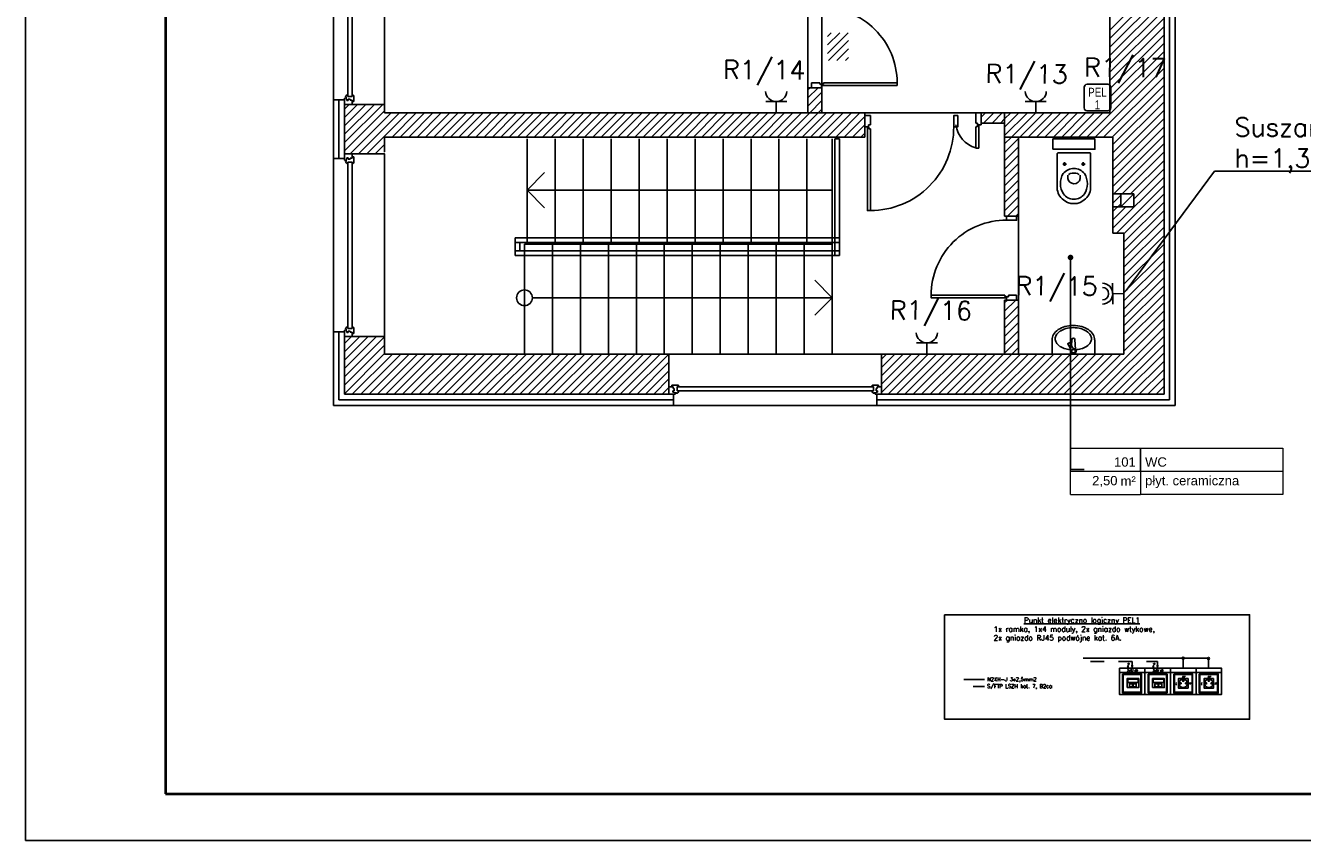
# Model space of a CAD drawing. Header units: millimetres. Extents: x 22250 to 51280, y -5012 to 7692.
# Tile 6 of 183: x 30760 to 32130, y -1898 to -1024. Entities that reach past the tile are written whole.
import ezdxf
from ezdxf import colors
from ezdxf.entities.mleader import LeaderData, LeaderLine
from ezdxf.enums import TextEntityAlignment as Align
from ezdxf.math import Vec2, Vec3

# ---------------------------------------------------------------- set-up
doc = ezdxf.new("R2010")
doc.units = ezdxf.units.MM
doc.linetypes.add('ACAD_ISO03W100', pattern=[30, 12, -18])
for name, color, linetype in [('E-Gniazda', 7, 'Continuous'), ('E_Gniazda', 1, 'Continuous'), ('E_podklad', 252, 'Continuous'), ('IE_gniazda_PEL', 94, 'Continuous')]:
    doc.layers.add(name, color=color, linetype=linetype)
doc.layers.add('E_Obwody', color=3, linetype='Continuous', lineweight=13)
doc.styles.add('ARIAL', font='arial.ttf')
doc.styles.add('el', font='simplex.shx', dxfattribs={"width": 0.75, "oblique": 15})
doc.styles.get("Standard").update_dxf_attribs({"font": 'arial.ttf'})
doc.linetypes.add('BATTING', pattern='A,0.0001,-0.1,[134,ltypeshp.shx,S=0.1,R=0,X=-0.1,Y=0],-0.2,[134,ltypeshp.shx,S=0.1,R=180,X=0.1,Y=0],-0.1', length=0.4001)

# ---------------------------------------------------------------- blocks, each defined once
blk = doc.blocks.new('_Dot')
at = {"color": 0, "linetype": 'ByBlock', "lineweight": -2}
blk.add_line((-0.5, 0), (-1, 0), dxfattribs=at)
at = {"color": 0, "linetype": 'ByBlock', "const_width": 0.5}
blk.add_lwpolyline([(-0.25, 0, 1), (0.25, 0, 1)], format="xyb", close=True, dxfattribs=at)
blk = doc.blocks.new('*U197')
at = {"lineweight": 5}
for p, q in [((-75, -25), (-75, 25)), ((-75, 25), (0, 25)), ((0, 0), (0, 25)), ((0, 25), (152.7, 25)), ((152.7, 25), (152.7, -25)), ((-75, -25), (0, -25)), ((152.7, -25), (0, -25))]:
    blk.add_line(p, q, dxfattribs=at)
at = {"lineweight": 5, "ltscale": 18.5}
for p, q in [((0, 25), (0, -25)), ((-75, 0), (152.7, 0))]:
    blk.add_line(p, q, dxfattribs=at)
at = {"lineweight": 5, "ltscale": 18.5, "insert": (-5, -10.4), "char_height": 10, "attachment_point": 6, "style": 'ARIAL'}
blk.add_mtext('\\A1;m²', dxfattribs=at)
at = {"lineweight": 5, "style": 'ARIAL'}
blk.add_attdef('1NR', text='', height=10, dxfattribs=at).set_placement((-5, 5), align=Align.RIGHT)
blk.add_attdef('2POM', (5, 5), '', height=10, dxfattribs=at)
blk.add_attdef('4PL2', text='', height=10, dxfattribs=at).set_placement((-24.6, -5), align=Align.TOP_RIGHT)
blk.add_attdef('3POS', text='', height=10, dxfattribs=at).set_placement((5, -5), align=Align.TOP_LEFT)
blk = doc.blocks.new('*U965')
blk.add_lwpolyline([(-42, 0), (0, 0), (0, 42), (-42, 42)], close=True)
at = {"lineweight": 40}
blk.add_lwpolyline([(-39, 1), (-1, 1), (-1, 41), (-39, 41)], close=True, dxfattribs=at)
blk = doc.blocks.new('PEL 1')
at = {"lineweight": 25}
blk.add_lwpolyline([(-17.5, 45), (17.5, 45, -0.414214), (22.5, 40), (22.5, 5, -0.414214), (17.5, 0), (-17.5, 0, -0.414214), (-22.5, 5), (-22.5, 40, -0.414214)], format="xyb", close=True, dxfattribs=at)
at = {"style": 'ARIAL', "width": 0.8}
for s, p in [('PEL', (0, 24.1)), ('1', (0, 2.8))]:
    blk.add_text(s, height=15, dxfattribs=at).set_placement(p, align=Align.CENTER)
blk = doc.blocks.new('el - gn data')
for points in [[(0, 247), (242, 247), (242, 207), (0, 207)], [(0, 207), (0, 0), (242, 0), (242, 207)], [(31, 193), (31, 14), (210, 14), (210, 193)], [(37, 187), (37, 20), (204, 20), (204, 187)]]:
    blk.add_lwpolyline(points, close=True)
at = {"color": 10}
blk.add_lwpolyline([(166, 149), (166, 59), (76, 59), (76, 149)], close=True, dxfattribs=at)
for centre, radius in [((121, 104), 39.8), ((121, 129), 6.12), ((96, 105), 5.36), ((147, 105), 5.36)]:
    blk.add_circle(centre, radius, dxfattribs=at)
at = {"color": 3, "style": 'el', "oblique": 15, "width": 0.85}
for s, p in [('PE', (123, 164)), ('L', (53, 104)), ('N', (182, 104))]:
    blk.add_text(s, height=20, rotation=359.9975, dxfattribs=at).set_placement(p, align=Align.MIDDLE_CENTER)
blk = doc.blocks.new('el - gn 2x RJ45')
for points in [[(0, 247), (242, 247), (242, 207), (0, 207)], [(0, 207), (0, 0), (242, 0), (242, 207)], [(31, 193), (31, 14), (210, 14), (210, 193)], [(37, 187), (37, 20), (204, 20), (204, 187)], [(73, 64), (183, 64), (183, 149), (73, 149)], [(79, 113), (79, 143), (178, 143), (178, 113)], [(125, 74), (125, 100), (95, 100), (95, 74), (102, 74), (102, 70), (118, 70), (118, 74)], [(160, 74), (160, 100), (130, 100), (130, 74), (137, 74), (137, 70), (153, 70), (153, 74)]]:
    blk.add_lwpolyline(points, close=True)
at = {"color": 3, "style": 'el', "oblique": 15, "width": 0.85}
blk.add_text('2xRJ 45', height=20, rotation=359.9975, dxfattribs=at).set_placement((121, 227), align=Align.MIDDLE_CENTER)
blk = doc.blocks.new('el - puszka')
at = {"ltscale": 50}
blk.add_hatch(color=256, dxfattribs=at).paths.add_polyline_path([(4.6, 0, 1), (-4.6, 0, 1)])
blk.add_circle((0, 0), 4.59, dxfattribs=at)
blk = doc.blocks.new('el - ilosc torow')
at = {"ltscale": 2}
blk.add_line((-4.8, 0), (4.8, 0), dxfattribs=at)
at = {"ltscale": 3, "style": 'el', "oblique": 15, "width": 0.85}
blk.add_attdef('ILOSC_TOROW', (-14.4, 7.3), '', height=15, dxfattribs=at)

msp = doc.modelspace()

# ---------------------------------------------------------------- linework, layer by layer
at = {"layer": 'E_Gniazda'}
for p, q in [((31554.4, -1105.5), (31576.9, -1105.5)), ((31565.6, -1117.6), (31565.6, -1105.5)), ((31832.8, -1105.5), (31855.3, -1105.5)), ((31844, -1117.6), (31844, -1105.5)), ((31926.6, -1322.9), (31926.5, -1300.4)), ((31938.6, -1311.6), (31926.5, -1311.7)), ((31716, -1364.5), (31738.5, -1364.5)), ((31727.2, -1376.6), (31727.2, -1364.5)), ((31894.9, -1702.9), (32029.3, -1702.9)), ((32002.2, -1713.7), (32002.2, -1702.8)), ((32029.4, -1713.7), (32029.4, -1702.9)), ((31766.7, -1725.6), (31788.9, -1725.6))]:
    msp.add_line(p, q, dxfattribs=at)
at = {"layer": 'E_Gniazda', "linetype": 'ACAD_ISO03W100'}
msp.add_line((31788.9, -1733.1), (31766.7, -1733.1), dxfattribs=at)
at = {"layer": 'E_Gniazda', "ltscale": 3}
msp.add_lwpolyline([(31746.3, -1656.2), (32073.3, -1656.2), (32073.3, -1768.4), (31746.3, -1768.4)], close=True, dxfattribs=at)
at = {"layer": 'E_Gniazda', "linetype": 'ACAD_ISO03W100'}
for points in [[(31974.7, -1713.7), (31974.7, -1706.5), (31894.9, -1706.5)], [(31947.3, -1713.7), (31947.3, -1706.5), (31894.9, -1706.5)]]:
    msp.add_lwpolyline(points, dxfattribs=at)
at = {"layer": 'E_Gniazda'}
for centre, radius, start, end in [((31565.6, -1094.3), 11.3, 181.3915, 358.6085), ((31844, -1094.3), 11.3, 181.3915, 358.6085), ((31915.3, -1311.7), 11.3, 271.6428, 88.8602), ((31915.3, -1311.7), 6.75, 271.6428, 88.8602), ((31727.2, -1353.3), 11.3, 181.3915, 358.6085)]:
    msp.add_arc(centre, radius, start, end, dxfattribs=at)
at = {"layer": 'E_podklad', "linetype": 'BATTING', "ltscale": 14}
for p, q in [((31987.6, -1425.6), (31987.6, 71.4)), ((31096.6, -1103.6), (31096.6, -1166.6)), ((31096.6, -1352.6), (31096.6, -1425.6)), ((31096.6, -1425.6), (31455.6, -1425.6)), ((31673.6, -1425.6), (31987.6, -1425.6))]:
    msp.add_line(p, q, dxfattribs=at)
at = {"layer": 'E_podklad', "ltscale": 2}
for p, q in [((31993.6, -1431.6), (31993.6, 71.4)), ((31981.6, -1145.6), (31981.6, 59.4)), ((31614.6, -854.6), (31614.6, -1117.6)), ((31923.6, -858.6), (31923.6, -1117.6)), ((31923.6, -1117.6), (31923.6, -858.6)), ((31145.6, -1117.6), (31145.6, -869.6)), ((31599.6, -869.6), (31599.6, -1117.6)), ((31090.6, -886.6), (31090.6, -1103.6)), ((31145.6, -1108.6), (31145.6, -881.6)), ((31599.6, -1090.6), (31599.6, -1117.6)), ((31599.6, -1090.6), (31614.6, -1090.6)), ((31614.6, -1090.6), (31614.6, -1117.6)), ((31102.6, -1103.6), (31090.6, -1103.6)), ((31090.6, -1103.6), (31090.6, -1166.6)), ((31145.6, -1108.6), (31102.6, -1108.6)), ((31102.6, -1108.6), (31102.6, -1161.6)), ((31145.6, -1108.6), (31145.6, -1117.6)), ((31145.6, -1117.6), (31660.6, -1117.6)), ((31599.6, -1117.6), (31145.6, -1117.6)), ((31614.6, -1117.6), (31923.6, -1117.6)), ((31660.6, -1143.6), (31660.6, -1117.6)), ((31785.6, -1117.6), (31810.6, -1117.6)), ((31810.6, -1117.6), (31923.6, -1117.6)), ((31810.6, -1143.6), (31810.6, -1117.6)), ((31785.6, -1128.6), (31810.6, -1128.6)), ((31145.6, -1143.6), (31145.6, -1159.6)), ((31145.6, -1143.6), (31660.6, -1143.6)), ((31298.6, -1145.6), (31298.6, -1258.6)), ((31328.6, -1145.6), (31328.6, -1258.6)), ((31358.6, -1145.6), (31358.6, -1258.6)), ((31388.6, -1145.6), (31388.6, -1258.6)), ((31418.6, -1145.6), (31418.6, -1258.6)), ((31448.6, -1145.6), (31448.6, -1258.6)), ((31478.6, -1145.6), (31478.6, -1258.6)), ((31508.6, -1145.6), (31508.6, -1258.6)), ((31538.6, -1145.6), (31538.6, -1258.6)), ((31568.6, -1145.6), (31568.6, -1258.6)), ((31598.6, -1145.6), (31598.6, -1258.6)), ((31625.6, -1145.6), (31625.6, -1376.6)), ((31633.6, -1145.6), (31628.6, -1145.6)), ((31628.6, -1145.6), (31628.6, -1270.6)), ((31633.6, -1270.6), (31633.6, -1145.6)), ((31810.6, -1143.6), (31810.6, -1228.6)), ((31810.6, -1143.6), (31926.6, -1143.6)), ((31825.6, -1143.6), (31825.6, -1228.6)), ((31825.6, -1143.6), (31926.6, -1143.6)), ((31825.6, -1318.6), (31825.6, -1143.6)), ((31926.6, -1143.6), (31926.6, -1246.6)), ((31926.6, -1143.6), (31926.6, -1246.6)), ((31981.6, -1145.6), (31981.6, -1419.6)), ((31145.6, -1161.6), (31102.6, -1161.6)), ((31145.6, -1161.6), (31145.6, -1357.6)), ((31102.6, -1166.6), (31090.6, -1166.6)), ((31090.6, -1166.6), (31090.6, -1352.6)), ((31810.6, -1228.6), (31825.6, -1228.6)), ((31633.6, -1251.6), (31285.6, -1251.6)), ((31285.6, -1251.6), (31285.6, -1256.6)), ((31290.6, -1256.6), (31285.6, -1256.6)), ((31285.6, -1256.6), (31285.6, -1265.6)), ((31285.6, -1256.6), (31633.6, -1256.6)), ((31290.6, -1265.6), (31290.6, -1256.6)), ((31295.6, -1258.6), (31295.6, -1376.6)), ((31625.6, -1258.6), (31295.6, -1258.6)), ((31325.6, -1258.6), (31325.6, -1376.6)), ((31325.6, -1258.6), (31325.6, -1376.6)), ((31355.6, -1258.6), (31355.6, -1376.6)), ((31385.6, -1258.6), (31385.6, -1376.6)), ((31415.6, -1258.6), (31415.6, -1376.6)), ((31445.6, -1258.6), (31445.6, -1376.6)), ((31475.6, -1258.6), (31475.6, -1376.6)), ((31505.6, -1258.6), (31505.6, -1376.6)), ((31535.6, -1258.6), (31535.6, -1376.6)), ((31565.6, -1258.6), (31565.6, -1376.6)), ((31595.6, -1258.6), (31595.6, -1376.6)), ((31633.6, -1256.6), (31633.6, -1251.6)), ((31938.6, -1246.6), (31926.6, -1246.6)), ((31926.6, -1246.6), (31938.6, -1246.6)), ((31938.6, -1246.6), (31938.6, -1376.6)), ((31938.6, -1246.6), (31938.6, -1376.6)), ((31285.6, -1265.6), (31290.6, -1265.6)), ((31633.6, -1265.6), (31285.6, -1265.6)), ((31285.6, -1265.6), (31285.6, -1270.6)), ((31285.6, -1270.6), (31633.6, -1270.6)), ((31628.6, -1270.6), (31633.6, -1270.6)), ((31633.6, -1270.6), (31633.6, -1265.6)), ((31810.6, -1318.6), (31810.6, -1376.6)), ((31810.6, -1318.6), (31825.6, -1318.6)), ((31825.6, -1318.6), (31825.6, -1376.6)), ((31825.6, -1376.6), (31825.6, -1318.6)), ((31102.6, -1352.6), (31090.6, -1352.6)), ((31090.6, -1352.6), (31090.6, -1431.6)), ((31145.6, -1357.6), (31102.6, -1357.6)), ((31102.6, -1357.6), (31102.6, -1419.6)), ((31145.6, -1357.6), (31145.6, -1376.6)), ((31145.6, -1376.6), (31450.6, -1376.6)), ((31450.6, -1376.6), (31450.6, -1419.6)), ((31450.6, -1376.6), (31678.6, -1376.6)), ((31678.6, -1376.6), (31938.6, -1376.6)), ((31678.6, -1376.6), (31678.6, -1419.6)), ((31938.6, -1376.6), (31825.6, -1376.6)), ((31102.6, -1419.6), (31450.6, -1419.6)), ((31455.6, -1419.6), (31455.6, -1431.6)), ((31673.6, -1419.6), (31673.6, -1431.6)), ((31678.6, -1419.6), (31981.6, -1419.6)), ((31090.6, -1431.6), (31455.6, -1431.6)), ((31455.6, -1431.6), (31673.6, -1431.6)), ((31673.6, -1431.6), (31993.6, -1431.6))]:
    msp.add_line(p, q, dxfattribs=at)
at = {"layer": 'E_podklad', "linetype": 'Continuous'}
for p, q in [((31923.6, -1029), (31981.6, -971)), ((31923.6, -1038), (31981.6, -980)), ((31923.6, -1047), (31981.6, -989)), ((31923.6, -1056), (31981.6, -998)), ((31923.6, -1064.9), (31981.6, -1006.9)), ((31923.6, -1073.9), (31981.6, -1015.9)), ((31923.6, -1082.9), (31981.6, -1024.9)), ((31620.5, -1035.8), (31624.7, -1031.6)), ((31620.5, -1044.8), (31633.7, -1031.6)), ((31620.5, -1053.8), (31642.7, -1031.6)), ((31621.8, -1061.4), (31643.1, -1040.1)), ((31923.6, -1091.9), (31981.6, -1033.9)), ((31630.8, -1061.4), (31643.1, -1049.1)), ((31923.6, -1100.9), (31981.6, -1042.9)), ((31923.6, -1109.8), (31981.6, -1051.8)), ((31639.8, -1061.4), (31643.1, -1058.1)), ((31898.8, -1143.6), (31981.6, -1060.8)), ((31907.8, -1143.6), (31981.6, -1069.8)), ((31916.8, -1143.6), (31981.6, -1078.8)), ((31599.6, -1092.6), (31601.6, -1090.6)), ((31599.6, -1101.6), (31610.6, -1090.6)), ((31599.6, -1110.5), (31614.6, -1095.5)), ((31925.8, -1143.6), (31981.6, -1087.8)), ((31102.6, -1113.6), (31107.6, -1108.6)), ((31102.6, -1122.6), (31116.6, -1108.6)), ((31102.6, -1131.6), (31125.6, -1108.6)), ((31102.6, -1140.6), (31134.6, -1108.6)), ((31102.6, -1149.6), (31143.6, -1108.6)), ((31601.5, -1117.6), (31614.6, -1104.5)), ((31926.6, -1151.7), (31981.6, -1096.7)), ((31926.6, -1160.7), (31981.6, -1105.7)), ((31102.6, -1158.5), (31145.6, -1115.5)), ((31108.5, -1161.6), (31152.5, -1117.6)), ((31117.5, -1161.6), (31161.5, -1117.6)), ((31126.5, -1161.6), (31170.5, -1117.6)), ((31153.5, -1143.6), (31179.5, -1117.6)), ((31162.4, -1143.6), (31188.4, -1117.6)), ((31171.4, -1143.6), (31197.4, -1117.6)), ((31180.4, -1143.6), (31206.4, -1117.6)), ((31189.4, -1143.6), (31215.4, -1117.6)), ((31198.4, -1143.6), (31224.4, -1117.6)), ((31207.3, -1143.6), (31233.3, -1117.6)), ((31216.3, -1143.6), (31242.3, -1117.6)), ((31225.3, -1143.6), (31251.3, -1117.6)), ((31234.3, -1143.6), (31260.3, -1117.6)), ((31243.3, -1143.6), (31269.3, -1117.6)), ((31252.2, -1143.6), (31278.2, -1117.6)), ((31261.2, -1143.6), (31287.2, -1117.6)), ((31270.2, -1143.6), (31296.2, -1117.6)), ((31279.2, -1143.6), (31305.2, -1117.6)), ((31288.2, -1143.6), (31314.2, -1117.6)), ((31297.1, -1143.6), (31323.1, -1117.6)), ((31306.1, -1143.6), (31332.1, -1117.6)), ((31315.1, -1143.6), (31341.1, -1117.6)), ((31324.1, -1143.6), (31350.1, -1117.6)), ((31333.1, -1143.6), (31359.1, -1117.6)), ((31342, -1143.6), (31368, -1117.6)), ((31351, -1143.6), (31377, -1117.6)), ((31360, -1143.6), (31386, -1117.6)), ((31369, -1143.6), (31395, -1117.6)), ((31378, -1143.6), (31404, -1117.6)), ((31386.9, -1143.6), (31412.9, -1117.6)), ((31395.9, -1143.6), (31421.9, -1117.6)), ((31404.9, -1143.6), (31430.9, -1117.6)), ((31413.9, -1143.6), (31439.9, -1117.6)), ((31422.9, -1143.6), (31448.9, -1117.6)), ((31431.8, -1143.6), (31457.8, -1117.6)), ((31440.8, -1143.6), (31466.8, -1117.6)), ((31449.8, -1143.6), (31475.8, -1117.6)), ((31458.8, -1143.6), (31484.8, -1117.6)), ((31467.8, -1143.6), (31493.8, -1117.6)), ((31476.8, -1143.6), (31502.8, -1117.6)), ((31485.7, -1143.6), (31511.7, -1117.6)), ((31494.7, -1143.6), (31520.7, -1117.6)), ((31503.7, -1143.6), (31529.7, -1117.6)), ((31512.7, -1143.6), (31538.7, -1117.6)), ((31521.7, -1143.6), (31547.7, -1117.6)), ((31530.6, -1143.6), (31556.6, -1117.6)), ((31539.6, -1143.6), (31565.6, -1117.6)), ((31548.6, -1143.6), (31574.6, -1117.6)), ((31557.6, -1143.6), (31583.6, -1117.6)), ((31566.6, -1143.6), (31592.6, -1117.6)), ((31575.5, -1143.6), (31601.5, -1117.6)), ((31584.5, -1143.6), (31610.5, -1117.6)), ((31593.5, -1143.6), (31619.5, -1117.6)), ((31602.5, -1143.6), (31628.5, -1117.6)), ((31610.5, -1117.6), (31614.6, -1113.5)), ((31611.5, -1143.6), (31637.5, -1117.6)), ((31620.4, -1143.6), (31646.4, -1117.6)), ((31629.4, -1143.6), (31655.4, -1117.6)), ((31638.4, -1143.6), (31660.6, -1121.4)), ((31785.6, -1122.1), (31790.1, -1117.6)), ((31788.1, -1128.6), (31799.1, -1117.6)), ((31797.1, -1128.6), (31808.1, -1117.6)), ((31810.6, -1124.1), (31817.1, -1117.6)), ((31810.6, -1133), (31826, -1117.6)), ((31810.6, -1142), (31835, -1117.6)), ((31818, -1143.6), (31844, -1117.6)), ((31827, -1143.6), (31853, -1117.6)), ((31836, -1143.6), (31862, -1117.6)), ((31844.9, -1143.6), (31870.9, -1117.6)), ((31853.9, -1143.6), (31879.9, -1117.6)), ((31862.9, -1143.6), (31888.9, -1117.6)), ((31871.9, -1143.6), (31897.9, -1117.6)), ((31880.9, -1143.6), (31906.9, -1117.6)), ((31889.8, -1143.6), (31915.8, -1117.6)), ((31926.6, -1169.7), (31981.6, -1114.7)), ((31647.4, -1143.6), (31660.6, -1130.4)), ((31806.1, -1128.6), (31810.6, -1124.1)), ((31926.6, -1178.7), (31981.6, -1123.7)), ((31926.6, -1187.7), (31981.6, -1132.7)), ((31656.4, -1143.6), (31660.6, -1139.4)), ((31810.6, -1151), (31818, -1143.6)), ((31810.6, -1160), (31825.6, -1145)), ((31926.6, -1196.6), (31981.6, -1141.6)), ((31135.5, -1161.6), (31145.6, -1151.5)), ((31144.4, -1161.6), (31145.6, -1160.4)), ((31810.6, -1169), (31825.6, -1154)), ((31810.6, -1177.9), (31825.6, -1162.9)), ((31926.6, -1205.6), (31981.6, -1150.6)), ((31936.6, -1204.6), (31981.6, -1159.6)), ((31810.6, -1186.9), (31825.6, -1171.9)), ((31945.6, -1204.6), (31981.6, -1168.6)), ((31949.1, -1210.1), (31981.6, -1177.6)), ((31810.6, -1195.9), (31825.6, -1180.9)), ((31810.6, -1204.9), (31825.6, -1189.9)), ((31926.6, -1241.5), (31981.6, -1186.5)), ((31810.6, -1213.9), (31825.6, -1198.9)), ((31930.5, -1246.6), (31981.6, -1195.5)), ((31938.6, -1247.5), (31981.6, -1204.5)), ((31810.6, -1222.8), (31825.6, -1207.8)), ((31813.8, -1228.6), (31825.6, -1216.8)), ((31926.6, -1214.6), (31935.1, -1206.1)), ((31926.6, -1223.6), (31935.1, -1215.1)), ((31926.6, -1232.6), (31940.5, -1218.6)), ((31938.6, -1256.5), (31981.6, -1213.5)), ((31822.8, -1228.6), (31825.6, -1225.8)), ((31938.6, -1265.5), (31981.6, -1222.5)), ((31938.6, -1274.4), (31981.6, -1231.4)), ((31938.6, -1283.4), (31981.6, -1240.4)), ((31938.6, -1292.4), (31981.6, -1249.4)), ((31938.6, -1301.4), (31981.6, -1258.4)), ((31938.6, -1310.4), (31981.6, -1267.4)), ((31938.6, -1319.3), (31981.6, -1276.3)), ((31938.6, -1328.3), (31981.6, -1285.3)), ((31938.6, -1337.3), (31981.6, -1294.3)), ((31938.6, -1346.3), (31981.6, -1303.3)), ((31938.6, -1355.3), (31981.6, -1312.3)), ((31810.6, -1321.6), (31813.6, -1318.6)), ((31810.6, -1330.6), (31822.6, -1318.6)), ((31810.6, -1339.6), (31825.6, -1324.6)), ((31938.6, -1364.2), (31981.6, -1321.2)), ((31810.6, -1348.6), (31825.6, -1333.6)), ((31901.2, -1419.6), (31981.6, -1339.2)), ((31938.6, -1373.2), (31981.6, -1330.2)), ((31810.6, -1357.5), (31825.6, -1342.5)), ((31810.6, -1366.5), (31825.6, -1351.5)), ((31910.2, -1419.6), (31981.6, -1348.2)), ((31102.6, -1365.1), (31110.1, -1357.6)), ((31102.6, -1374.1), (31119.1, -1357.6)), ((31102.6, -1383), (31128, -1357.6)), ((31102.6, -1392), (31137, -1357.6)), ((31102.6, -1401), (31145.6, -1358)), ((31102.6, -1410), (31145.6, -1367)), ((31810.6, -1375.5), (31825.6, -1360.5)), ((31818.5, -1376.6), (31825.6, -1369.5)), ((31919.2, -1419.6), (31981.6, -1357.2)), ((31928.2, -1419.6), (31981.6, -1366.1)), ((31102.6, -1419), (31145.6, -1376)), ((31110.9, -1419.6), (31153.9, -1376.6)), ((31119.9, -1419.6), (31162.9, -1376.6)), ((31128.9, -1419.6), (31171.9, -1376.6)), ((31137.9, -1419.6), (31180.9, -1376.6)), ((31146.9, -1419.6), (31189.9, -1376.6)), ((31155.8, -1419.6), (31198.8, -1376.6)), ((31164.8, -1419.6), (31207.8, -1376.6)), ((31173.8, -1419.6), (31216.8, -1376.6)), ((31182.8, -1419.6), (31225.8, -1376.6)), ((31191.8, -1419.6), (31234.8, -1376.6)), ((31200.8, -1419.6), (31243.8, -1376.6)), ((31209.7, -1419.6), (31252.7, -1376.6)), ((31218.7, -1419.6), (31261.7, -1376.6)), ((31227.7, -1419.6), (31270.7, -1376.6)), ((31236.7, -1419.6), (31279.7, -1376.6)), ((31245.7, -1419.6), (31288.7, -1376.6)), ((31254.6, -1419.6), (31297.6, -1376.6)), ((31263.6, -1419.6), (31306.6, -1376.6)), ((31272.6, -1419.6), (31315.6, -1376.6)), ((31281.6, -1419.6), (31324.6, -1376.6)), ((31290.6, -1419.6), (31333.6, -1376.6)), ((31299.5, -1419.6), (31342.5, -1376.6)), ((31308.5, -1419.6), (31351.5, -1376.6)), ((31317.5, -1419.6), (31360.5, -1376.6)), ((31326.5, -1419.6), (31369.5, -1376.6)), ((31335.5, -1419.6), (31378.5, -1376.6)), ((31344.4, -1419.6), (31387.4, -1376.6)), ((31353.4, -1419.6), (31396.4, -1376.6)), ((31362.4, -1419.6), (31405.4, -1376.6)), ((31371.4, -1419.6), (31414.4, -1376.6)), ((31380.4, -1419.6), (31423.4, -1376.6)), ((31389.3, -1419.6), (31432.3, -1376.6)), ((31398.3, -1419.6), (31441.3, -1376.6)), ((31407.3, -1419.6), (31450.3, -1376.6)), ((31678.6, -1381.8), (31683.8, -1376.6)), ((31678.6, -1390.8), (31692.8, -1376.6)), ((31678.6, -1399.7), (31701.7, -1376.6)), ((31678.6, -1408.7), (31710.7, -1376.6)), ((31678.6, -1417.7), (31719.7, -1376.6)), ((31685.7, -1419.6), (31728.7, -1376.6)), ((31694.7, -1419.6), (31737.7, -1376.6)), ((31703.6, -1419.6), (31746.6, -1376.6)), ((31712.6, -1419.6), (31755.6, -1376.6)), ((31721.6, -1419.6), (31764.6, -1376.6)), ((31730.6, -1419.6), (31773.6, -1376.6)), ((31739.6, -1419.6), (31782.6, -1376.6)), ((31748.5, -1419.6), (31791.5, -1376.6)), ((31757.5, -1419.6), (31800.5, -1376.6)), ((31766.5, -1419.6), (31809.5, -1376.6)), ((31775.5, -1419.6), (31818.5, -1376.6)), ((31784.5, -1419.6), (31827.5, -1376.6)), ((31793.4, -1419.6), (31836.4, -1376.6)), ((31802.4, -1419.6), (31845.4, -1376.6)), ((31811.4, -1419.6), (31854.4, -1376.6)), ((31820.4, -1419.6), (31863.4, -1376.6)), ((31829.4, -1419.6), (31872.4, -1376.6)), ((31838.3, -1419.6), (31881.3, -1376.6)), ((31847.3, -1419.6), (31890.3, -1376.6)), ((31856.3, -1419.6), (31899.3, -1376.6)), ((31865.3, -1419.6), (31908.3, -1376.6)), ((31874.3, -1419.6), (31917.3, -1376.6)), ((31883.3, -1419.6), (31926.3, -1376.6)), ((31892.2, -1419.6), (31935.2, -1376.6)), ((31937.1, -1419.6), (31981.6, -1375.1)), ((31416.3, -1419.6), (31450.6, -1385.3)), ((31425.3, -1419.6), (31450.6, -1394.3)), ((31946.1, -1419.6), (31981.6, -1384.1)), ((31955.1, -1419.6), (31981.6, -1393.1)), ((31434.2, -1419.6), (31450.6, -1403.2)), ((31964.1, -1419.6), (31981.6, -1402.1)), ((31443.2, -1419.6), (31450.6, -1412.2)), ((31973.1, -1419.6), (31981.6, -1411))]:
    msp.add_line(p, q, dxfattribs=at)
at = {"layer": 'E_podklad'}
for p, q in [((31612.5, -1085.3), (31612.5, -1087)), ((31612.5, -1087), (31614.3, -1087)), ((31614.8, -1086.7), (31616.2, -1086.7)), ((31616.2, -1086.7), (31616.2, -1085.3)), ((31102.6, -1101.9), (31104.2, -1101.4)), ((31102.6, -1108.6), (31102.6, -1101.9)), ((31102.6, -1108.6), (31110.6, -1108.6)), ((31104.2, -1100.5), (31103.6, -1100.6)), ((31104.2, -1101.4), (31104.2, -1100.5)), ((31105, -1104.4), (31104.2, -1101.4)), ((31106.4, -1104.4), (31105, -1104.4)), ((31106.3, -1099.9), (31106.3, -1098.2)), ((31110.6, -1099.9), (31106.3, -1099.9)), ((31108.7, -1103), (31106.4, -1103)), ((31106.4, -1103), (31106.4, -1104.4)), ((31108.7, -1104), (31108.7, -1103)), ((31110.6, -1104), (31108.7, -1104)), ((31111.7, -1098.3), (31110.6, -1098.3)), ((31110.6, -1098.3), (31110.6, -1099.9)), ((31110.6, -1105.4), (31110.6, -1104)), ((31110.6, -1108.6), (31110.6, -1105.4)), ((31110.6, -1105.4), (31112.5, -1105.4)), ((31112.5, -1105.4), (31112.5, -1099.6)), ((31666.6, -1130.6), (31664.6, -1130.6)), ((31664.6, -1130.6), (31664.6, -1132.5)), ((31665, -1133.1), (31665, -1134.7)), ((31665, -1134.7), (31666.6, -1134.7)), ((31102.6, -1161.6), (31110.6, -1161.6)), ((31102.6, -1161.6), (31102.6, -1168.3)), ((31102.6, -1161.6), (31110.6, -1161.6)), ((31110.6, -1161.6), (31110.6, -1164.8)), ((31102.6, -1168.3), (31104.2, -1168.9)), ((31104.2, -1169.7), (31103.6, -1169.6)), ((31105, -1165.9), (31104.2, -1168.9)), ((31104.2, -1168.9), (31104.2, -1169.7)), ((31106.4, -1165.9), (31105, -1165.9)), ((31110.6, -1170.4), (31106.3, -1170.4)), ((31106.3, -1170.4), (31106.3, -1172)), ((31106.4, -1167.2), (31106.4, -1165.9)), ((31108.7, -1167.2), (31106.4, -1167.2)), ((31110.6, -1166.2), (31108.7, -1166.2)), ((31108.7, -1166.2), (31108.7, -1167.2)), ((31110.6, -1164.8), (31112.5, -1164.8)), ((31110.6, -1164.8), (31110.6, -1166.2)), ((31110.6, -1172), (31110.6, -1170.4)), ((31111.7, -1172), (31110.6, -1172)), ((31112.5, -1164.8), (31112.5, -1170.7)), ((31872.9, -1172.6), (31876.9, -1172.6)), ((31874.9, -1174.6), (31874.9, -1170.6)), ((31892.9, -1172.6), (31896.9, -1172.6)), ((31894.9, -1174.6), (31894.9, -1170.6)), ((31298.6, -1200.6), (31317.2, -1181.8)), ((31298.6, -1200.6), (31317.2, -1219.4)), ((31298.6, -1200.6), (31625.6, -1200.6)), ((31935.1, -1218.6), (31949.1, -1204.6)), ((31625.6, -1316.1), (31607.1, -1297.3)), ((31810.9, -1314.7), (31810.9, -1313.3)), ((31812.2, -1314.7), (31810.9, -1314.7)), ((31814.6, -1313.3), (31814.6, -1315)), ((31625.6, -1316.1), (31304.1, -1316.1)), ((31625.6, -1316.1), (31607.1, -1334.9)), ((31814.6, -1315), (31812.8, -1315)), ((31102.6, -1350.9), (31104.2, -1350.4)), ((31102.6, -1357.6), (31102.6, -1350.9)), ((31104.2, -1349.5), (31103.6, -1349.6)), ((31104.2, -1350.4), (31104.2, -1349.5)), ((31105, -1353.4), (31104.2, -1350.4)), ((31106.4, -1353.4), (31105, -1353.4)), ((31106.3, -1348.9), (31106.3, -1347.2)), ((31110.6, -1348.9), (31106.3, -1348.9)), ((31108.7, -1352), (31106.4, -1352)), ((31106.4, -1352), (31106.4, -1353.4)), ((31108.7, -1353), (31108.7, -1352)), ((31110.6, -1353), (31108.7, -1353)), ((31111.7, -1347.3), (31110.6, -1347.3)), ((31110.6, -1347.3), (31110.6, -1348.9)), ((31110.6, -1354.4), (31110.6, -1353)), ((31110.6, -1357.6), (31110.6, -1354.4)), ((31110.6, -1354.4), (31112.5, -1354.4)), ((31112.5, -1354.4), (31112.5, -1348.6)), ((31102.6, -1357.6), (31110.6, -1357.6)), ((31861.5, -1376.6), (31861.5, -1361.2)), ((31881.8, -1371.2), (31878.5, -1365.6)), ((31883.7, -1370), (31880.5, -1364.5)), ((31882.4, -1367.8), (31882.8, -1360.9)), ((31886.5, -1371.5), (31886, -1360.9)), ((31907.2, -1361.2), (31907.2, -1376.6)), ((31907.2, -1376.6), (31861.5, -1376.6)), ((31453.8, -1411.6), (31453.8, -1409.7)), ((31453.8, -1409.7), (31459.7, -1409.7)), ((31461, -1410.6), (31461, -1411.6)), ((31668.3, -1410.6), (31668.3, -1411.6)), ((31675.4, -1409.7), (31669.6, -1409.7)), ((31675.4, -1411.6), (31675.4, -1409.7)), ((31450.6, -1419.6), (31450.6, -1411.6)), ((31450.6, -1419.6), (31450.6, -1411.6)), ((31450.6, -1411.6), (31453.8, -1411.6)), ((31450.6, -1419.6), (31457.3, -1419.6)), ((31453.8, -1411.6), (31455.2, -1411.6)), ((31456.2, -1415.9), (31454.9, -1415.9)), ((31454.9, -1415.9), (31454.9, -1417.2)), ((31454.9, -1417.2), (31457.9, -1418.1)), ((31455.2, -1411.6), (31455.2, -1413.6)), ((31455.2, -1413.6), (31456.2, -1413.6)), ((31456.2, -1413.6), (31456.2, -1415.9)), ((31457.3, -1419.6), (31457.9, -1418.1)), ((31457.9, -1418.1), (31458.7, -1418.1)), ((31458.7, -1418.1), (31458.6, -1418.6)), ((31461, -1411.6), (31459.4, -1411.6)), ((31459.4, -1411.6), (31459.4, -1416)), ((31459.4, -1416), (31461, -1416)), ((31669.9, -1416), (31668.2, -1416)), ((31668.3, -1411.6), (31669.9, -1411.6)), ((31669.9, -1411.6), (31669.9, -1416)), ((31671.4, -1418.1), (31670.5, -1418.1)), ((31670.5, -1418.1), (31670.6, -1418.6)), ((31674.4, -1417.2), (31671.4, -1418.1)), ((31671.9, -1419.6), (31671.4, -1418.1)), ((31678.6, -1419.6), (31671.9, -1419.6)), ((31674, -1413.6), (31673, -1413.6)), ((31673, -1413.6), (31673, -1415.9)), ((31673, -1415.9), (31674.4, -1415.9)), ((31675.4, -1411.6), (31674, -1411.6)), ((31674, -1411.6), (31674, -1413.6)), ((31674.4, -1415.9), (31674.4, -1417.2)), ((31678.6, -1411.6), (31675.4, -1411.6)), ((31678.6, -1419.6), (31678.6, -1411.6))]:
    msp.add_line(p, q, dxfattribs=at)
at = {"layer": 'E_podklad', "transparency": 33554559}
for p, q in [((31779.7, -1117.6), (31779.7, -1128.6)), ((31785.6, -1117.6), (31779.7, -1117.6)), ((31785.6, -1128.6), (31785.6, -1117.6)), ((31785.6, -1130.5), (31785.6, -1117.6)), ((31779.7, -1128.6), (31781.7, -1128.6)), ((31779.7, -1155.5), (31779.7, -1132.7)), ((31779.7, -1132.7), (31781.2, -1132.7)), ((31781.2, -1132.7), (31781.2, -1131.1)), ((31781.2, -1131.1), (31782.8, -1131.1)), ((31781.7, -1128.6), (31781.7, -1130.5)), ((31781.7, -1130.5), (31785.6, -1130.5)), ((31782.8, -1131.1), (31782.8, -1155.5)), ((31782.8, -1155.5), (31779.7, -1155.5)), ((31935.1, -1204.6), (31926.6, -1204.6)), ((31935.1, -1218.6), (31926.6, -1218.6))]:
    msp.add_line(p, q, dxfattribs=at)
at = {"layer": 'E_podklad', "linetype": 'ByBlock', "lineweight": -2}
for p, q in [((31881.3, -1278.8), (31881.3, -1500.3)), ((31881.3, -1500.3), (31895.8, -1500.3))]:
    msp.add_line(p, q, dxfattribs=at)
at = {"layer": 'E_podklad', "lineweight": 5}
for p, q in [((31881.3, -1527.3), (31881.3, -1477.3)), ((31881.3, -1477.3), (31956.3, -1477.3)), ((31956.3, -1502.3), (31956.3, -1477.3)), ((31956.3, -1477.3), (32109, -1477.3)), ((32109, -1477.3), (32109, -1527.3)), ((31881.3, -1527.3), (31956.3, -1527.3)), ((32109, -1527.3), (31956.3, -1527.3))]:
    msp.add_line(p, q, dxfattribs=at)
at = {"layer": 'E_podklad', "lineweight": 5, "ltscale": 18.5}
for p, q in [((31956.3, -1477.3), (31956.3, -1527.3)), ((31881.3, -1502.3), (32109, -1502.3))]:
    msp.add_line(p, q, dxfattribs=at)
at = {"layer": 'E_podklad'}
for points in [[(31106.3, -890.4), (31106.3, -1099.9), (31110.6, -1099.9), (31110.6, -890.4)], [(31862.4, -1156.6), (31907.4, -1156.6), (31907.4, -1145.6), (31862.4, -1145.6)], [(31106.3, -1170.4), (31106.3, -1348.9), (31110.6, -1348.9), (31110.6, -1170.4)], [(31949.1, -1204.6), (31935.1, -1204.6), (31935.1, -1218.6), (31949.1, -1218.6)], [(31459.4, -1416), (31669.9, -1416), (31669.9, -1411.6), (31459.4, -1411.6)]]:
    msp.add_lwpolyline(points, close=True, dxfattribs=at)
for points in [[(31603.6, -1085.3), (31612.5, -1085.3)], [(31614.3, -1087), (31614.3, -1090.6), (31603.6, -1090.6), (31603.6, -1085.3)], [(31614.8, -1088.1), (31695.3, -1088.1), (31695.3, -1085.3), (31616.2, -1085.3)], [(31614.8, -1086.7), (31614.8, -1088.1)], [(31664.6, -1132.5), (31660.6, -1132.5), (31660.6, -1120.6), (31666.6, -1120.6)], [(31666.6, -1130.6), (31666.6, -1120.6)], [(31760.6, -1120.6), (31760.6, -1132.5), (31756, -1132.5), (31756, -1120.6), (31760.6, -1120.6)], [(31663.5, -1133.1), (31663.5, -1222.5), (31666.6, -1222.5), (31666.6, -1134.7)], [(31665, -1133.1), (31663.5, -1133.1)], [(31823.5, -1228.6), (31812.8, -1228.6), (31812.8, -1232.8), (31823.5, -1232.8), (31823.5, -1228.6)], [(31812.2, -1316.1), (31731.8, -1316.1), (31731.8, -1313.3), (31810.9, -1313.3)], [(31812.2, -1314.7), (31812.2, -1316.1)], [(31812.8, -1315), (31812.8, -1318.6), (31823.5, -1318.6), (31823.5, -1313.3)], [(31814.6, -1313.3), (31823.5, -1313.3)]]:
    msp.add_lwpolyline(points, dxfattribs=at)
for points in [[(31897.5, -1210, -0.399978), (31872.3, -1210, -0.216638), (31866.9, -1196.6), (31866.9, -1161.6, -0.414214), (31867.9, -1160.6), (31901.9, -1160.6, -0.414214), (31902.9, -1161.6), (31902.9, -1196.6, -0.216638)], [(31873.5, -1182.7, -0.466255), (31896.3, -1182.7, -0.283436), (31896.2, -1204.7, -0.502453), (31873.6, -1204.7, -0.283436)]]:
    msp.add_lwpolyline(points, format="xyb", close=True, dxfattribs=at)
for points in [[(31878.4, -1184.5), (31878.4, -1188, 0.83974), (31891.7, -1188.2), (31891.6, -1184.5)], [(31879.5, -1184.3, -0.303379), (31881, -1182.7, -0.119022), (31888.8, -1182.7, -0.303379), (31890.3, -1184.3, -0.291246)]]:
    msp.add_lwpolyline(points, format="xyb", dxfattribs=at)
for centre, radius in [((31874.9, -1172.6), 1), ((31894.9, -1172.6), 1), ((31295.6, -1316.1), 8.43), ((31884.4, -1373.4), 1.93)]:
    msp.add_circle(centre, radius, dxfattribs=at)
for centre, radius, start, end in [((31614.8, -1085.3), 80.5, 359.9989, 90.3548), ((31106.1, -1100.8), 2.51, 86.8105, 176.8105), ((31111, -1099.7), 1.5, 3.3553, 65.6854), ((31666.6, -1133.1), 89.4, 269.9989, 0.3548), ((31106.1, -1169.5), 2.51, 183.1895, 273.1895), ((31111, -1170.6), 1.5, 294.3146, 356.6447), ((31812.3, -1313.3), 80.5, 89.6452, 180.0011), ((31106.1, -1349.8), 2.51, 86.8105, 176.8105), ((31111, -1348.7), 1.5, 3.3553, 65.6854), ((31872.1, -1361.2), 10.6, 148.4647, 180), ((31877.9, -1364.8), 17.5, 124.0193, 148.4647), ((31877.9, -1363.7), 14.1, 124.0193, 148.4647), ((31881.8, -1370.5), 24.4, 105.6207, 124.0193), ((31881.8, -1369.4), 21, 105.6207, 124.0193), ((31884.3, -1379.5), 33.7, 90, 105.6207), ((31884.3, -1378.4), 30.3, 90, 105.6207), ((31884.3, -1379.5), 33.7, 74.3793, 90), ((31884.3, -1378.4), 30.3, 74.3793, 90), ((31886.8, -1369.4), 21, 55.9807, 74.3793), ((31886.8, -1370.5), 24.4, 55.9807, 74.3793), ((31890.7, -1363.7), 14.1, 31.5353, 55.9807), ((31890.7, -1364.8), 17.5, 31.5353, 55.9807), ((31896.5, -1361.2), 10.6, 0, 31.5353), ((31872.1, -1360.1), 7.2, 148.4647, 180), ((31872.1, -1360.1), 7.2, 180, 211.5353), ((31877.9, -1356.5), 14.1, 211.5353, 235.9807), ((31881.8, -1350.8), 21, 235.9807, 254.3793), ((31879.3, -1365.7), 0.864, 140.1309, 161.5073), ((31878.7, -1365.5), 0.176, 161.5073, 210), ((31880, -1366.3), 1.76, 128.6335, 140.1309), ((31880.9, -1367.4), 3.11, 120, 128.6335), ((31880.9, -1367.4), 3.11, 111.3665, 120), ((31880.4, -1366.1), 1.76, 99.8691, 111.3665), ((31880.2, -1365.2), 0.864, 78.4927, 99.8691), ((31880.4, -1364.5), 0.176, 30, 78.4927), ((31884.4, -1361), 1.6, 4.2422, 175.7578), ((31886.8, -1350.8), 21, 285.6207, 304.0193), ((31890.7, -1356.5), 14.1, 304.0193, 328.4647), ((31896.5, -1360.1), 7.2, 0, 31.5353), ((31896.5, -1360.1), 7.2, 328.4647, 0), ((31884.3, -1341.7), 30.3, 254.3793, 265.4127), ((31884.4, -1373.4), 2.86, 154.8499, 85.1501), ((31880.8, -1371.7), 1.14, 334.8499, 30), ((31884.7, -1369.5), 1.14, 210, 265.1501), ((31884.3, -1341.7), 30.3, 274.7441, 285.6207), ((31459.6, -1411.2), 1.5, 24.3146, 86.6447), ((31669.7, -1411.2), 1.5, 93.3553, 155.6854), ((31458.5, -1416.1), 2.51, 273.1895, 3.1895), ((31670.8, -1416.1), 2.51, 176.8105, 266.8105)]:
    msp.add_arc(centre, radius, start, end, dxfattribs=at)
at = {"layer": 'E_podklad', "transparency": 33554559}
msp.add_arc((31787.8, -1126.7), 29.7, 187.3474, 254.2421, dxfattribs=at)

# ---------------------------------------------------------------- block references
at = {"xscale": 50, "yscale": 50, "zscale": 50}
msp.add_blockref('*U965', (32860.4, -1898.5), dxfattribs=at)
at = {"layer": 'E-Gniazda', "color": 0, "xscale": 0.1133858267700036, "yscale": 0.1133858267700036, "zscale": 0.1133858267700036}
for name, p in [('el - gn 2x RJ45', (31933.7, -1741.7)), ('el - gn 2x RJ45', (31961.1, -1741.7)), ('el - gn data', (31988.5, -1741.7)), ('el - gn data', (32015.9, -1741.7))]:
    msp.add_blockref(name, p, dxfattribs=at)
at = {"layer": 'E_Gniazda', "ltscale": 3}
ref = msp.add_blockref('el - ilosc torow', (31947.3, -1710.9), dxfattribs=dict(at, xscale=0.2267716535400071, yscale=0.2267716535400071, zscale=0.2267716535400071))
ref.add_attrib('ILOSC_TOROW', '2', (31941.5, -1711.7), dxfattribs={"layer": '0', "ltscale": 3, "height": 3.4, "style": 'el', "oblique": 15, "width": 0.85})
ref = msp.add_blockref('el - ilosc torow', (31974.7, -1710.9), dxfattribs=dict(at, xscale=0.2267716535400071, yscale=0.2267716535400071, zscale=0.2267716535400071))
ref.add_attrib('ILOSC_TOROW', '2', (31968.9, -1711.7), dxfattribs={"layer": '0', "ltscale": 3, "height": 3.4, "style": 'el', "oblique": 15, "width": 0.85})
at = {"layer": 'E_Gniazda', "xscale": 0.2267716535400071, "yscale": 0.2267716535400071, "zscale": 0.2267716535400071}
for p in [(32002.1, -1702.9), (32002.2, -1702.8), (32029.3, -1703.1)]:
    msp.add_blockref('el - puszka', p, dxfattribs=at)
at = {"layer": 'E_podklad', "xscale": 6, "yscale": 6, "zscale": 6, "rotation": 89.99999999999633}
msp.add_blockref('_Dot', (31881.3, -1272.8), dxfattribs=at)
at = {"layer": 'E_podklad'}
msp.add_blockref('*U197', (31956.3, -1502.3), dxfattribs=at).add_auto_attribs({'1NR': '101', '2POM': 'WC', '3POS': 'płyt. ceramiczna', '4PL2': '2,50'})
at = {"layer": 'IE_gniazda_PEL', "xscale": 0.6336881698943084, "yscale": 0.6336881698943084, "zscale": 0.6336881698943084}
msp.add_blockref('PEL 1', (31910.2, -1115.5), dxfattribs=at)

# ---------------------------------------------------------------- texts
at = {"layer": 'E_Gniazda', "color": 3, "linetype": 'ByBlock', "insert": (31768, -1659.3), "char_height": 5.669, "width": 264.389, "attachment_point": 1}
msp.add_mtext('\\pxi11.175;{\\L\\Fsimplex,BIGFONT.SHX|c238;Punkt elektryczno logiczny PEL1\\P\\pi5.4365,l0;\\l1x ramka, 1x4 moduly, 2x gniazdo wtykowe,\\P2x gniazdo RJ45 podwójne kat. 6A. }', dxfattribs=at)
at = {"layer": 'E_Gniazda', "color": 0, "linetype": 'ByBlock', "char_height": 4, "width": 220.903, "attachment_point": 1}
for s, insert in [('{\\Fsimplex|c238;N2XH-J 3x2,5mm2}', (31791.9, -1723.5)), ('{\\Fsimplex|c0;S/FTP LSZH kat. 7, B2ca}', (31791.9, -1730.9))]:
    msp.add_mtext(s, dxfattribs=dict(at, insert=insert))
at = {"layer": 'E_Obwody', "linetype": 'Continuous', "lineweight": 20, "char_height": 20, "width": 38.22, "attachment_point": 1, "rotation": 359.5659}
for s, insert in [('{\\Fsimplex,bigfont|c0;R1/14}', (31508.6, -1061.1)), ('{\\Fsimplex,bigfont|c0;R1/13}', (31790.2, -1065.5)), ('{\\Fsimplex,bigfont|c0;R1/17}', (31895.9, -1058.7)), ('{\\Fsimplex,bigfont|c0;R1/15}', (31822.3, -1293.1)), ('{\\Fsimplex,bigfont|c0;R1/16}', (31687.5, -1319.3))]:
    msp.add_mtext(s, dxfattribs=dict(at, insert=insert))
at = {"layer": 'E_podklad', "lineweight": 5, "ltscale": 18.5, "insert": (31951.3, -1512.7), "char_height": 10, "attachment_point": 6, "style": 'ARIAL'}
msp.add_mtext('\\A1;m²', dxfattribs=at)

# ---------------------------------------------------------------- leaders
at = {"layer": 'E_Gniazda', "color": 30, "linetype": 'ByBlock', "lineweight": -3, "ltscale": 20}
ml = msp.add_multileader_mtext('Standard', dxfattribs=at)
ml.set_content('{\\Fsimplex|c238;Suszarka do rąk\\Ph=1,3m}', color=30)
ml.set_leader_properties()
ml.build(insert=Vec2(0, 0))
ml.multileader.update_dxf_attribs({"text_left_attachment_type": 5, "text_right_attachment_type": 5, "dogleg_length": 0.8})
ctx = ml.context
ctx.base_point, ctx.char_height, ctx.plane_origin = Vec3(32055.1, -1180.2), 20, Vec3(32660.6, -2556.3)
ctx.left_attachment, ctx.right_attachment = 5, 5
notes = []
notes.append((ctx, [(0, (1, 1, 0), (32035.8, -1180.2), (1, 0), 19.3, [(1, [(31938.6, -1311.6)], 0, [])])]))
ctx.mtext.insert, ctx.mtext.flow_direction = Vec3(32057.1, -1123), 5
at = {"layer": 'E_podklad'}
ml = msp.add_multileader_mtext('Standard', dxfattribs=at)
ml.set_content('', color=256)
ml.set_leader_properties()
ml.set_arrow_properties(name='DOT')
ml.build(insert=Vec2(0, 0))
ml.multileader.update_dxf_attribs({"arrow_head_size": 6})
ctx = ml.context
ctx.base_point, ctx.arrow_head_size, ctx.plane_origin = Vec3(31895.8, -1500.3), 6, Vec3(31679.3, -1970)
notes.append((ctx, [(0, (1, 1, 0), (31881.3, -1500.3), (1, 0), 14.5, [(0, [(31881.3, -1272.8)], 0, [])])]))
ctx.mtext.insert, ctx.mtext.rotation, ctx.mtext.flow_direction = Vec3(31897.8, -1500.3), 6.283185, 5
for ctx, leaders in notes:
    for number, flags, end, landing, length, lines in leaders:
        leader = LeaderData()
        leader.index, (leader.has_last_leader_line, leader.has_dogleg_vector, leader.attachment_direction) = number, flags
        leader.last_leader_point, leader.dogleg_vector, leader.dogleg_length = Vec3(end), Vec3(landing), length
        for number, points, colour, breaks in lines:
            line = LeaderLine()
            line.index, line.vertices, line.color, line.breaks = number, Vec3.list(points), colors.encode_raw_color(colour), breaks
            leader.lines.append(line)
        ctx.leaders.append(leader)

doc.saveas('drawing.dxf')
